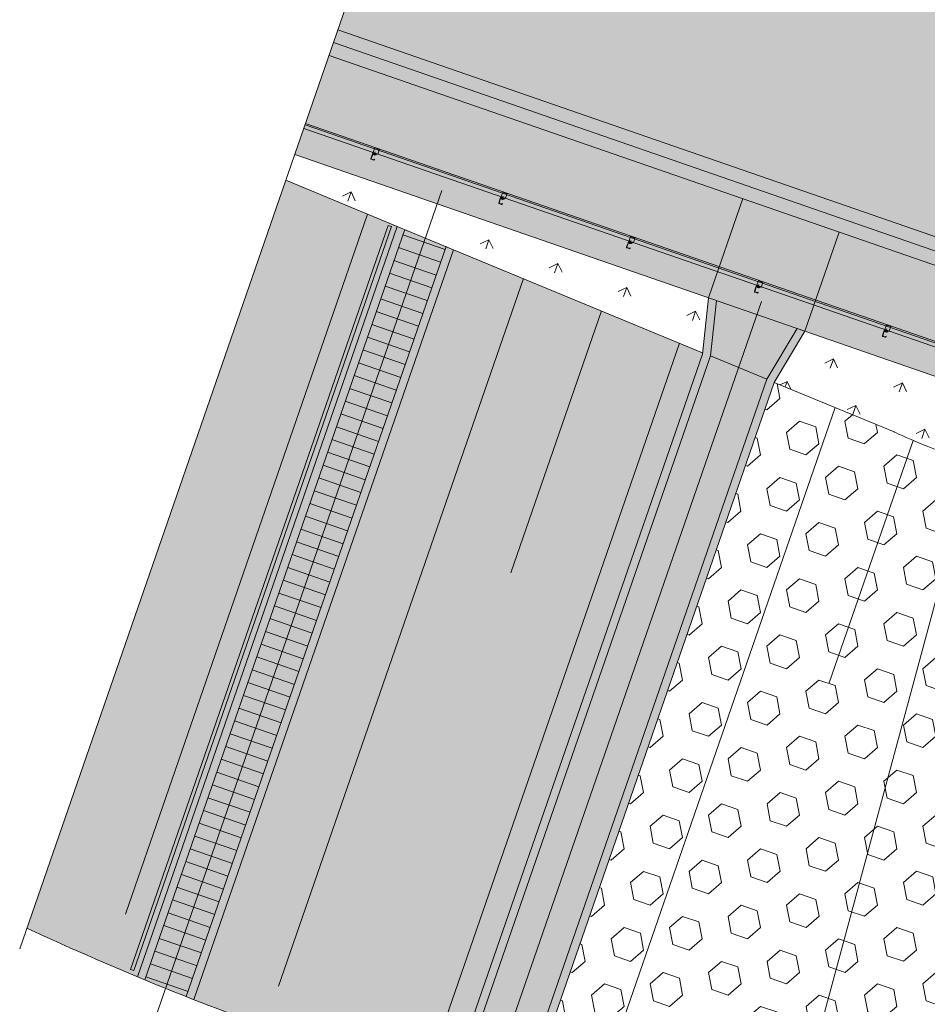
# Model space of a CAD drawing. Header units: metres. Extents: x 7508979 to 7510298, y 5841961 to 5842536.
# Tile 4 of 64: x 7509558 to 7509571, y 5842502 to 5842517. Entities that reach past the tile are written whole.
import ezdxf

# ---------------------------------------------------------------- set-up
doc = ezdxf.new("R2010")
doc.units = ezdxf.units.M
doc.linetypes.add('ACAD_ISO10W100', pattern=[18, 12, -3, 0, -3])
doc.linetypes.add('DASHED', pattern=[0.75, 0.5, -0.25])
for name, color, linetype, lineweight in [('012_AKP-Teren', 74, 'Continuous', 18), ('013_AKP-Osie-2', 142, 'ACAD_ISO10W100', 18), ('07_AKP-Wyposazenie', 133, 'Continuous', 18), ('08_JK_beton_przerywana', 40, 'DASHED', 9), ('16_JK_wyposażenie cienka', 200, 'Continuous', 13)]:
    doc.layers.add(name, color=color, linetype=linetype, lineweight=lineweight)
doc.layers.add('03_AKP-Kreskowania', color=7, linetype='Continuous', lineweight=9, true_color=0xa6a6a6)

msp = doc.modelspace()

# ---------------------------------------------------------------- hatches: boundary and pattern name
at = {"layer": '03_AKP-Kreskowania', "ltscale": 100, "transparency": 33554687}
h = msp.add_hatch(dxfattribs=at)
h.set_pattern_fill('GRASS', color=256, scale=0.045, angle=160.9032)
h.set_pattern_definition([(250.90316, (7511633.8898, 5841844.2328), (0.49932114, -1.028167), [0.2143125, -1.4021336]), (205.90316, (7511633.8898, 5841844.2328), (0.49932114, -1.028167), [0.2143125, -0.9286875]), (295.90316, (7511633.8898, 5841844.2328), (1.028167, 0.49932114), [0.2143125, -0.9286875])])
edge = h.paths.add_edge_path()
edge.add_spline(control_points=[(7509560.428, 5842502.042), (7509560.976, 5842501.827), (7509562.224, 5842501.368), (7509563.485, 5842500.974), (7509564.203, 5842500.78)], knot_values=[19454.944206, 19454.944206, 19454.944206, 19454.944206, 21223.462374, 23456.740739, 23456.740739, 23456.740739, 23456.740739], degree=3, periodic=0)
edge.add_line((7509564.203, 5842500.78), (7509567.942, 5842511.58))
edge.add_line((7509567.942, 5842511.58), (7509567.945, 5842511.601))
edge.add_line((7509567.945, 5842511.601), (7509564.265, 5842513.123))
edge.add_line((7509564.265, 5842513.123), (7509560.428, 5842502.042))
edge = h.paths.add_edge_path()
edge.add_spline(control_points=[(7509557.96, 5842503.098), (7509558.5, 5842502.847), (7509559.045, 5842502.608), (7509559.593, 5842502.379)], knot_values=[24358.247031, 24358.247031, 24358.247031, 24358.247031, 26137.75858, 26137.75858, 26137.75858, 26137.75858], degree=3, periodic=0)
edge.add_line((7509559.593, 5842502.379), (7509563.432, 5842513.467))
edge.add_line((7509563.432, 5842513.467), (7509561.786, 5842514.148))
edge.add_line((7509561.786, 5842514.148), (7509557.96, 5842503.098))
edge = h.paths.add_edge_path()
edge.add_line((7509571.9, 5842523.027), (7509571.912, 5842523.045))
edge.add_line((7509571.912, 5842523.045), (7509575.65, 5842533.845))
edge.add_spline(control_points=[(7509575.65, 5842533.845), (7509574.966, 5842534.136), (7509573.732, 5842534.607), (7509572.467, 5842535.017), (7509571.904, 5842535.187)], knot_values=[19454.944206, 19454.944206, 19454.944206, 19454.944206, 21688.222571, 23456.740739, 23456.740739, 23456.740739, 23456.740739], degree=3, periodic=0)
edge.add_line((7509571.904, 5842535.187), (7509568.067, 5842524.106))
edge.add_line((7509568.067, 5842524.106), (7509571.9, 5842523.027))
edge = h.paths.add_edge_path()
edge.add_line((7509565.485, 5842524.833), (7509567.199, 5842524.351))
edge.add_line((7509567.199, 5842524.351), (7509571.038, 5842535.439))
edge.add_spline(control_points=[(7509571.038, 5842535.439), (7509570.467, 5842535.598), (7509569.891, 5842535.746), (7509569.311, 5842535.883)], knot_values=[24358.247031, 24358.247031, 24358.247031, 24358.247031, 26137.75858, 26137.75858, 26137.75858, 26137.75858], degree=3, periodic=0)
edge.add_line((7509569.311, 5842535.883), (7509565.485, 5842524.833))
edge = h.paths.add_edge_path()
edge.add_line((7509887.633, 5842386.674), (7509887.585, 5842386.691))
edge.add_line((7509887.585, 5842386.691), (7509891.94, 5842399.269))
edge.add_line((7509891.94, 5842399.269), (7509891.864, 5842399.293))
edge.add_line((7509891.864, 5842399.293), (7509887.479, 5842386.628))
edge.add_spline(control_points=[(7509887.479, 5842386.628), (7509887.954, 5842386.375), (7509890.784, 5842384.953), (7509893.631, 5842383.885), (7509896.087, 5842383.23), (7509896.113, 5842383.223)], knot_values=[21013.433794, 21013.433794, 21013.433794, 21013.433794, 22562.78043, 30165.17056, 30248.311095, 30248.311095, 30248.311095, 30248.311095], degree=3, periodic=0)
edge.add_line((7509896.113, 5842383.223), (7509900.72, 5842396.528))
edge.add_line((7509900.72, 5842396.528), (7509891.988, 5842399.254))
edge.add_line((7509891.988, 5842399.254), (7509887.633, 5842386.674))
edge = h.paths.add_edge_path()
edge.add_line((7509903.483, 5842409.68), (7509906.986, 5842419.799))
edge.add_spline(control_points=[(7509906.986, 5842419.799), (7509906.32, 5842420.076), (7509903.682, 5842421.115), (7509900.933, 5842421.938), (7509898.837, 5842422.185)], knot_values=[9690.860076, 9690.860076, 9690.860076, 9690.860076, 11850.095835, 18161.631326, 18161.631326, 18161.631326, 18161.631326], degree=3, periodic=0)
edge.add_line((7509898.837, 5842422.185), (7509895.51, 5842412.576))
edge.add_line((7509895.51, 5842412.576), (7509895.509, 5842412.571))
edge.add_line((7509895.509, 5842412.571), (7509903.483, 5842409.68))
h = msp.add_hatch(dxfattribs=at)
h.set_pattern_fill('GRASS', color=256, scale=0.03, angle=160.9032)
h.set_pattern_definition([(250.90316, (7511633.8898, 5841844.2328), (0.33288076, -0.68544467), [0.142875, -0.93475573]), (205.90316, (7511633.8898, 5841844.2328), (0.33288076, -0.68544467), [0.142875, -0.619125]), (295.90316, (7511633.8898, 5841844.2328), (0.68544467, 0.33288076), [0.142875, -0.619125])])
edge = h.paths.add_edge_path()
edge.add_line((7509569.005, 5842511.162), (7509570.774, 5842510.431))
edge.add_spline(control_points=[(7509570.774, 5842510.431), (7509570.774, 5842510.431), (7509570.887, 5842510.376), (7509571.055, 5842510.303)], knot_values=[2373.926663, 2373.926663, 2373.926663, 2373.926663, 2843.64501, 2843.64501, 2843.64501, 2843.64501], degree=3, periodic=0)
edge.add_spline(control_points=[(7509571.055, 5842510.303), (7509571.293, 5842510.201), (7509571.642, 5842510.063), (7509571.944, 5842509.995)], knot_values=[1709.876567, 1709.876567, 1709.876567, 1709.876567, 2373.926663, 2373.926663, 2373.926663, 2373.926663], degree=3, periodic=0)
edge.add_spline(control_points=[(7509571.944, 5842509.995), (7509571.964, 5842509.991), (7509572.041, 5842509.975), (7509572.114, 5842509.964), (7509572.167, 5842509.958)], knot_values=[1537.730215, 1537.730215, 1537.730215, 1537.730215, 1582.109129, 1709.876567, 1709.876567, 1709.876567, 1709.876567], degree=3, periodic=0)
edge.add_spline(control_points=[(7509572.167, 5842509.958), (7509572.282, 5842509.946), (7509572.387, 5842509.947), (7509572.484, 5842509.958)], knot_values=[1257.21365, 1257.21365, 1257.21365, 1257.21365, 1537.730215, 1537.730215, 1537.730215, 1537.730215], degree=3, periodic=0)
edge.add_spline(control_points=[(7509572.484, 5842509.958), (7509572.597, 5842509.971), (7509572.7, 5842509.998), (7509572.794, 5842510.036)], knot_values=[931.207031, 931.207031, 931.207031, 931.207031, 1257.21365, 1257.21365, 1257.21365, 1257.21365], degree=3, periodic=0)
edge.add_spline(control_points=[(7509572.794, 5842510.036), (7509572.999, 5842510.118), (7509573.167, 5842510.249), (7509573.325, 5842510.392)], knot_values=[222.465099, 222.465099, 222.465099, 222.465099, 931.207031, 931.207031, 931.207031, 931.207031], degree=3, periodic=0)
edge.add_spline(control_points=[(7509573.325, 5842510.392), (7509573.375, 5842510.437), (7509573.424, 5842510.483), (7509573.473, 5842510.529)], knot_values=[0, 0, 0, 0, 222.465099, 222.465099, 222.465099, 222.465099], degree=3, periodic=0)
edge.add_line((7509573.473, 5842510.529), (7509572.206, 5842510.968))
edge.add_line((7509572.206, 5842510.968), (7509569.458, 5842511.919))
edge.add_line((7509569.458, 5842511.919), (7509569.005, 5842511.162))
h.paths.add_polyline_path([(7509564.265, 5842513.123), (7509567.945, 5842511.601), (7509568.035, 5842512.412), (7509564.448, 5842513.654)])
h.paths.add_polyline_path([(7509561.786, 5842514.148), (7509563.432, 5842513.467), (7509563.598, 5842513.948), (7509561.918, 5842514.53)])
edge = h.paths.add_edge_path()
edge.add_line((7509572.893, 5842521.841), (7509575.641, 5842520.89))
edge.add_line((7509575.641, 5842520.89), (7509576.908, 5842520.451))
edge.add_spline(control_points=[(7509576.908, 5842520.451), (7509576.898, 5842520.518), (7509576.888, 5842520.584), (7509576.877, 5842520.65)], knot_values=[0, 0, 0, 0, 222.465099, 222.465099, 222.465099, 222.465099], degree=3, periodic=0)
edge.add_spline(control_points=[(7509576.877, 5842520.65), (7509576.803, 5842521.079), (7509576.561, 5842521.829), (7509574.848, 5842522.197), (7509574.848, 5842522.197)], knot_values=[222.465099, 222.465099, 222.465099, 222.465099, 1665.497654, 2843.64501, 2843.64501, 2843.64501, 2843.64501], degree=3, periodic=0)
edge.add_line((7509574.848, 5842522.197), (7509573.005, 5842522.716))
edge.add_line((7509573.005, 5842522.716), (7509572.893, 5842521.841))
h.paths.add_polyline_path([(7509567.884, 5842523.576), (7509571.47, 5842522.334), (7509571.9, 5842523.027), (7509568.067, 5842524.106)])
h.paths.add_polyline_path([(7509565.353, 5842524.452), (7509567.033, 5842523.87), (7509567.199, 5842524.351), (7509565.485, 5842524.833)])
at = {"layer": '03_AKP-Kreskowania', "ltscale": 100, "transparency": 33554559}
h = msp.add_hatch(color=256, dxfattribs=at)
h.dxf.hatch_style = 1
h.paths.add_polyline_path([(7509572.183, 5842522.087), (7509572.777, 5842521.881), (7509572.889, 5842522.749), (7509572.455, 5842522.871)])
h.paths.add_polyline_path([(7509572.455, 5842522.871), (7509572.021, 5842522.993), (7509571.586, 5842522.294), (7509572.183, 5842522.087)])
h.paths.add_polyline_path([(7509568.477, 5842511.381), (7509568.893, 5842511.209), (7509569.342, 5842511.959), (7509568.748, 5842512.165)])
h.paths.add_polyline_path([(7509568.748, 5842512.165), (7509568.151, 5842512.372), (7509568.06, 5842511.553), (7509568.477, 5842511.381)])
at = {"layer": '03_AKP-Kreskowania', "ltscale": 100, "transparency": 33554508}
h = msp.add_hatch(color=256, dxfattribs=at)
h.dxf.hatch_style = 1
h.paths.add_polyline_path([(7509562.49, 5842516.183), (7509580.236, 5842510.039), (7509582.527, 5842516.654), (7509564.781, 5842522.798)])
at = {"layer": '03_AKP-Kreskowania', "ltscale": 100, "transparency": 33554636}
h = msp.add_hatch(color=256, dxfattribs=at)
h.dxf.hatch_style = 1
h.paths.add_polyline_path([(7509562.425, 5842515.994), (7509580.124, 5842509.867), (7509580.189, 5842510.056), (7509562.49, 5842516.183)])
at = {"layer": '03_AKP-Kreskowania', "ltscale": 100, "transparency": 33554572}
h = msp.add_hatch(color=256, dxfattribs=at)
h.dxf.hatch_style = 1
h.paths.add_polyline_path([(7509561.918, 5842514.53), (7509579.484, 5842508.448), (7509579.991, 5842509.912), (7509562.425, 5842515.994)])
at = {"layer": '03_AKP-Kreskowania', "ltscale": 100, "transparency": 33554610}
h = msp.add_hatch(color=256, dxfattribs=at)
h.dxf.hatch_style = 1
edge = h.paths.add_edge_path()
edge.add_spline(control_points=[(7509560.316, 5842502.086), (7509560.354, 5842502.071), (7509560.391, 5842502.056), (7509560.428, 5842502.042)], knot_values=[23456.740739, 23456.740739, 23456.740739, 23456.740739, 23577.002319, 23577.002319, 23577.002319, 23577.002319], degree=3, periodic=0)
edge.add_line((7509560.428, 5842502.042), (7509564.265, 5842513.123))
edge.add_line((7509564.265, 5842513.123), (7509564.15, 5842513.17))
edge.add_line((7509564.15, 5842513.17), (7509560.316, 5842502.086))
edge = h.paths.add_edge_path()
edge.add_spline(control_points=[(7509559.593, 5842502.379), (7509559.63, 5842502.364), (7509559.667, 5842502.349), (7509559.704, 5842502.333)], knot_values=[24238.097833, 24238.097833, 24238.097833, 24238.097833, 24358.247031, 24358.247031, 24358.247031, 24358.247031], degree=3, periodic=0)
edge.add_line((7509559.704, 5842502.333), (7509563.543, 5842513.422))
edge.add_line((7509563.543, 5842513.422), (7509563.432, 5842513.467))
edge.add_line((7509563.432, 5842513.467), (7509559.593, 5842502.379))
at = {"layer": '03_AKP-Kreskowania', "ltscale": 100, "transparency": 33554559}
h = msp.add_hatch(color=256, dxfattribs=at)
h.dxf.hatch_style = 1
h.paths.add_polyline_path([(7509559.704, 5842502.333), (7509560.316, 5842502.086), (7509564.15, 5842513.17), (7509563.543, 5842513.422)])
at = {"layer": '03_AKP-Kreskowania', "ltscale": 100, "transparency": 33554610}
h = msp.add_hatch(color=256, dxfattribs=at)
h.dxf.hatch_style = 1
edge = h.paths.add_edge_path()
edge.add_line((7509568.893, 5842511.209), (7509565.196, 5842500.531))
edge.add_spline(control_points=[(7509565.196, 5842500.531), (7509565.236, 5842500.522), (7509565.275, 5842500.513), (7509565.314, 5842500.505)], knot_values=[18315.173929, 18315.173929, 18315.173929, 18315.173929, 18434.590648, 18434.590648, 18434.590648, 18434.590648], degree=3, periodic=0)
edge.add_line((7509565.314, 5842500.505), (7509569.004, 5842511.163))
edge.add_line((7509569.004, 5842511.163), (7509569.005, 5842511.162))
edge.add_line((7509569.005, 5842511.162), (7509569.458, 5842511.919))
edge.add_line((7509569.458, 5842511.919), (7509569.342, 5842511.959))
edge.add_line((7509569.342, 5842511.959), (7509568.893, 5842511.209))
edge = h.paths.add_edge_path()
edge.add_spline(control_points=[(7509564.203, 5842500.78), (7509564.242, 5842500.77), (7509564.28, 5842500.759), (7509564.319, 5842500.749)], knot_values=[19334.186748, 19334.186748, 19334.186748, 19334.186748, 19454.944206, 19454.944206, 19454.944206, 19454.944206], degree=3, periodic=0)
edge.add_line((7509564.319, 5842500.749), (7509568.06, 5842511.553))
edge.add_line((7509568.06, 5842511.553), (7509568.151, 5842512.372))
edge.add_line((7509568.151, 5842512.372), (7509568.035, 5842512.412))
edge.add_line((7509568.035, 5842512.412), (7509567.942, 5842511.58))
edge.add_line((7509567.942, 5842511.58), (7509564.203, 5842500.78))
at = {"layer": '03_AKP-Kreskowania', "ltscale": 100, "transparency": 33554559}
h = msp.add_hatch(color=256, dxfattribs=at)
h.dxf.hatch_style = 1
edge = h.paths.add_edge_path()
edge.add_spline(control_points=[(7509564.319, 5842500.749), (7509564.903, 5842500.6), (7509565.049, 5842500.565), (7509565.196, 5842500.531)], knot_values=[18434.590648, 18434.590648, 18434.590648, 18434.590648, 18883.584233, 18883.584233, 18883.584233, 18883.584233], degree=3, periodic=0)
edge.add_line((7509565.196, 5842500.531), (7509568.893, 5842511.209))
edge.add_line((7509568.893, 5842511.209), (7509568.06, 5842511.553))
edge.add_line((7509568.06, 5842511.553), (7509564.319, 5842500.749))
at = {"layer": '03_AKP-Kreskowania', "ltscale": 100, "transparency": 33554687}
h = msp.add_hatch(dxfattribs=at)
h.set_pattern_fill('HEX', color=256, scale=0.08, angle=160.9032)
h.set_pattern_definition([(160.90316, (7511633.8898, 5841844.2328), (-0.14393362, -0.41572962), [0.254, -0.508]), (280.90316, (7511633.8898, 5841844.2328), (0.43199922, 0.08321464), [0.254, -0.508]), (220.90316, (7511633.6498, 5841844.3159), (0.2880656, -0.33251498), [0.254, -0.508])])
edge = h.paths.add_edge_path()
edge.add_spline(control_points=[(7509565.314, 5842500.505), (7509565.526, 5842500.457), (7509568.002, 5842499.93), (7509573.657, 5842499.546), (7509577.05, 5842503.289), (7509578.735, 5842505.625)], knot_values=[2781.372762, 2781.372762, 2781.372762, 2781.372762, 3425.455853, 10251.058748, 18315.173929, 18315.173929, 18315.173929, 18315.173929], degree=3, periodic=0)
edge.add_line((7509578.735, 5842505.625), (7509579.688, 5842508.377))
edge.add_line((7509579.688, 5842508.377), (7509573.473, 5842510.529))
edge.add_spline(control_points=[(7509573.473, 5842510.529), (7509573.424, 5842510.483), (7509573.375, 5842510.437), (7509573.325, 5842510.392)], knot_values=[0, 0, 0, 0, 222.465099, 222.465099, 222.465099, 222.465099], degree=3, periodic=0)
edge.add_spline(control_points=[(7509573.325, 5842510.392), (7509573.167, 5842510.249), (7509572.999, 5842510.118), (7509572.794, 5842510.036)], knot_values=[222.465099, 222.465099, 222.465099, 222.465099, 931.207031, 931.207031, 931.207031, 931.207031], degree=3, periodic=0)
edge.add_line((7509573.08, 5842510.193), (7509573.08, 5842510.193))
edge.add_spline(control_points=[(7509573.325, 5842510.392), (7509573.167, 5842510.249), (7509572.999, 5842510.118), (7509572.794, 5842510.036)], knot_values=[222.465099, 222.465099, 222.465099, 222.465099, 931.207031, 931.207031, 931.207031, 931.207031], degree=3, periodic=0)
edge.add_spline(control_points=[(7509572.794, 5842510.036), (7509572.7, 5842509.998), (7509572.597, 5842509.971), (7509572.484, 5842509.958)], knot_values=[931.207031, 931.207031, 931.207031, 931.207031, 1257.21365, 1257.21365, 1257.21365, 1257.21365], degree=3, periodic=0)
edge.add_spline(control_points=[(7509572.484, 5842509.958), (7509572.387, 5842509.947), (7509572.282, 5842509.946), (7509572.167, 5842509.958)], knot_values=[1257.21365, 1257.21365, 1257.21365, 1257.21365, 1537.730215, 1537.730215, 1537.730215, 1537.730215], degree=3, periodic=0)
edge.add_spline(control_points=[(7509572.167, 5842509.958), (7509572.114, 5842509.964), (7509572.041, 5842509.975), (7509571.964, 5842509.991), (7509571.944, 5842509.995)], knot_values=[1537.730215, 1537.730215, 1537.730215, 1537.730215, 1665.497654, 1709.876567, 1709.876567, 1709.876567, 1709.876567], degree=3, periodic=0)
edge.add_spline(control_points=[(7509571.944, 5842509.995), (7509571.642, 5842510.063), (7509571.293, 5842510.201), (7509571.055, 5842510.303)], knot_values=[1709.876567, 1709.876567, 1709.876567, 1709.876567, 2373.926663, 2373.926663, 2373.926663, 2373.926663], degree=3, periodic=0)
edge.add_spline(control_points=[(7509571.055, 5842510.303), (7509570.887, 5842510.376), (7509570.774, 5842510.431), (7509570.774, 5842510.431)], knot_values=[2373.926663, 2373.926663, 2373.926663, 2373.926663, 2843.64501, 2843.64501, 2843.64501, 2843.64501], degree=3, periodic=0)
edge.add_line((7509570.774, 5842510.431), (7509569.005, 5842511.162))
edge.add_line((7509569.005, 5842511.162), (7509569.002, 5842511.158))
edge.add_line((7509569.002, 5842511.158), (7509565.314, 5842500.505))
edge = h.paths.add_edge_path()
edge.add_spline(control_points=[(7509578.735, 5842505.625), (7509579.316, 5842506.431), (7509579.879, 5842507.274), (7509580.442, 5842508.116)], knot_values=[0, 0, 0, 0, 2781.372762, 2781.372762, 2781.372762, 2781.372762], degree=3, periodic=0)
edge.add_line((7509580.442, 5842508.116), (7509579.688, 5842508.377))
edge.add_line((7509579.688, 5842508.377), (7509578.735, 5842505.625))

# ---------------------------------------------------------------- linework, layer by layer
at = {"layer": '012_AKP-Teren', "ltscale": 100}
for p, q in [((7509572.206, 5842510.968), (7509561.918, 5842514.53)), ((7509563.432, 5842513.467), (7509561.786, 5842514.148)), ((7509562.995, 5842513.648), (7509559.415, 5842503.306)), ((7509564.265, 5842513.123), (7509563.432, 5842513.467)), ((7509564.154, 5842513.169), (7509564.147, 5842513.171)), ((7509567.945, 5842511.601), (7509564.265, 5842513.123)), ((7509565.299, 5842512.695), (7509561.68, 5842502.243)), ((7509566.451, 5842512.219), (7509565.112, 5842508.35)), ((7509567.603, 5842511.742), (7509564.04, 5842501.451)), ((7509570.774, 5842510.431), (7509569.005, 5842511.162)), ((7509569.906, 5842510.79), (7509566.716, 5842501.576)), ((7509571.055, 5842510.303), (7509569.815, 5842506.722)), ((7509571.944, 5842509.995), (7509569.414, 5842500.622))]:
    msp.add_line(p, q, dxfattribs=at)
for points, knots in [([(7509573.473, 5842510.529), (7509573.107, 5842510.184), (7509572.482, 5842509.595), (7509570.774, 5842510.431), (7509570.774, 5842510.431)], [0, 0, 0, 0, 1665.497654, 2843.645145, 2843.645145, 2843.645145, 2843.645145]), ([(7509580.442, 5842508.116), (7509578.246, 5842504.83), (7509574.67, 5842499.477), (7509566.774, 5842500.013), (7509561.931, 5842501.408), (7509559.311, 5842502.471), (7509557.96, 5842503.098)], [0, 0, 0, 0, 10845.487943, 17671.090838, 21688.222571, 26137.75858, 26137.75858, 26137.75858, 26137.75858])]:
    msp.add_open_spline(points, degree=3, knots=knots, dxfattribs=at)
at = {"layer": '013_AKP-Osie-2', "ltscale": 100}
msp.add_line((7509901.574, 5842398.997), (7509562.556, 5842516.372), dxfattribs=at)
at = {"layer": '013_AKP-Osie-2', "ltscale": 45}
for p, q in [((7509559.812, 5842501.638), (7509564.09, 5842513.995)), ((7509564.537, 5842500.002), (7509568.815, 5842512.359))]:
    msp.add_line(p, q, dxfattribs=at)
at = {"layer": '07_AKP-Wyposazenie', "ltscale": 100}
for p, q in [((7509901.509, 5842398.808), (7509562.49, 5842516.183)), ((7509572.713, 5842512.432), (7509562.425, 5842515.994)), ((7509568.035, 5842512.412), (7509568.542, 5842513.877)), ((7509559.593, 5842502.379), (7509563.432, 5842513.467)), ((7509559.704, 5842502.333), (7509563.543, 5842513.422)), ((7509564.139, 5842513.126), (7509563.515, 5842513.342)), ((7509569.458, 5842511.919), (7509569.965, 5842513.384)), ((7509560.316, 5842502.086), (7509564.154, 5842513.169)), ((7509560.428, 5842502.042), (7509564.265, 5842513.123)), ((7509564.073, 5842512.937), (7509563.45, 5842513.153)), ((7509564.008, 5842512.748), (7509563.384, 5842512.964)), ((7509563.942, 5842512.559), (7509563.319, 5842512.775)), ((7509563.877, 5842512.37), (7509563.253, 5842512.586)), ((7509563.811, 5842512.181), (7509563.188, 5842512.397)), ((7509567.942, 5842511.58), (7509568.035, 5842512.412)), ((7509568.06, 5842511.553), (7509568.151, 5842512.372)), ((7509563.746, 5842511.992), (7509563.122, 5842512.208)), ((7509563.681, 5842511.803), (7509563.057, 5842512.019)), ((7509568.893, 5842511.209), (7509569.342, 5842511.959)), ((7509563.615, 5842511.614), (7509562.992, 5842511.83)), ((7509569.002, 5842511.158), (7509569.458, 5842511.919)), ((7509563.55, 5842511.425), (7509562.926, 5842511.641)), ((7509564.203, 5842500.78), (7509567.942, 5842511.58)), ((7509564.319, 5842500.749), (7509568.06, 5842511.553)), ((7509568.893, 5842511.209), (7509568.06, 5842511.553)), ((7509563.484, 5842511.236), (7509562.861, 5842511.452)), ((7509563.419, 5842511.047), (7509562.795, 5842511.263)), ((7509565.196, 5842500.531), (7509568.893, 5842511.209)), ((7509565.314, 5842500.505), (7509569.002, 5842511.158)), ((7509563.353, 5842510.858), (7509562.73, 5842511.074)), ((7509563.288, 5842510.669), (7509562.664, 5842510.885)), ((7509563.223, 5842510.48), (7509562.599, 5842510.696)), ((7509563.157, 5842510.291), (7509562.533, 5842510.507)), ((7509563.092, 5842510.102), (7509562.468, 5842510.318)), ((7509563.026, 5842509.913), (7509562.403, 5842510.129)), ((7509562.961, 5842509.724), (7509562.337, 5842509.94)), ((7509562.895, 5842509.535), (7509562.272, 5842509.751)), ((7509562.83, 5842509.346), (7509562.206, 5842509.562)), ((7509562.765, 5842509.157), (7509562.141, 5842509.373)), ((7509562.699, 5842508.968), (7509562.075, 5842509.184)), ((7509562.634, 5842508.779), (7509562.01, 5842508.995)), ((7509562.568, 5842508.59), (7509561.945, 5842508.806)), ((7509562.503, 5842508.401), (7509561.879, 5842508.617)), ((7509562.437, 5842508.212), (7509561.814, 5842508.428)), ((7509562.372, 5842508.023), (7509561.748, 5842508.239)), ((7509562.307, 5842507.834), (7509561.683, 5842508.05)), ((7509562.241, 5842507.645), (7509561.617, 5842507.861)), ((7509562.176, 5842507.456), (7509561.552, 5842507.672)), ((7509562.11, 5842507.267), (7509561.487, 5842507.483)), ((7509562.045, 5842507.078), (7509561.421, 5842507.294)), ((7509561.979, 5842506.889), (7509561.356, 5842507.105)), ((7509561.914, 5842506.7), (7509561.29, 5842506.916)), ((7509561.849, 5842506.511), (7509561.225, 5842506.727)), ((7509561.783, 5842506.322), (7509561.159, 5842506.538)), ((7509561.718, 5842506.133), (7509561.094, 5842506.349)), ((7509561.652, 5842505.944), (7509561.029, 5842506.16)), ((7509561.587, 5842505.755), (7509560.963, 5842505.971)), ((7509561.521, 5842505.566), (7509560.898, 5842505.782)), ((7509561.456, 5842505.377), (7509560.832, 5842505.593)), ((7509561.39, 5842505.188), (7509560.767, 5842505.404)), ((7509561.325, 5842504.999), (7509560.701, 5842505.215)), ((7509561.26, 5842504.81), (7509560.636, 5842505.026)), ((7509561.194, 5842504.621), (7509560.57, 5842504.837)), ((7509561.129, 5842504.432), (7509560.505, 5842504.648)), ((7509561.063, 5842504.243), (7509560.44, 5842504.459)), ((7509560.998, 5842504.054), (7509560.374, 5842504.27)), ((7509560.932, 5842503.865), (7509560.309, 5842504.081)), ((7509560.867, 5842503.676), (7509560.243, 5842503.892)), ((7509560.802, 5842503.487), (7509560.178, 5842503.703)), ((7509560.736, 5842503.298), (7509560.112, 5842503.514)), ((7509560.671, 5842503.109), (7509560.047, 5842503.325)), ((7509560.605, 5842502.92), (7509559.982, 5842503.136)), ((7509560.54, 5842502.731), (7509559.916, 5842502.947)), ((7509560.474, 5842502.542), (7509559.851, 5842502.758)), ((7509560.409, 5842502.353), (7509559.785, 5842502.569)), ((7509560.344, 5842502.164), (7509559.72, 5842502.38))]:
    msp.add_line(p, q, dxfattribs=at)
msp.add_lwpolyline([(7509559.539, 5842502.47), (7509563.346, 5842513.464), (7509563.298, 5842513.48), (7509559.492, 5842502.486)], close=True, dxfattribs=at)
at = {"layer": '08_JK_beton_przerywana', "ltscale": 1000}
msp.add_line((7509557.854, 5842502.791), (7509569.488, 5842536.396), dxfattribs=at)
at = {"layer": '16_JK_wyposażenie cienka'}
for p, q in [((7509562.051, 5842514.915), (7509901.07, 5842397.54)), ((7509562.07, 5842514.969), (7509901.089, 5842397.594)), ((7509562.077, 5842514.989), (7509901.096, 5842397.614)), ((7509563.079, 5842514.559), (7509563.103, 5842514.628)), ((7509563.169, 5842514.603), (7509563.102, 5842514.626)), ((7509563.169, 5842514.606), (7509563.103, 5842514.628)), ((7509563.169, 5842514.606), (7509563.146, 5842514.536)), ((7509563.044, 5842514.47), (7509563.071, 5842514.547)), ((7509563.048, 5842514.469), (7509563.075, 5842514.546)), ((7509563.086, 5842514.446), (7509563.05, 5842514.458)), ((7509563.051, 5842514.462), (7509563.087, 5842514.45)), ((7509563.063, 5842514.454), (7509563.063, 5842514.454)), ((7509563.079, 5842514.559), (7509563.078, 5842514.555)), ((7509563.078, 5842514.555), (7509563.144, 5842514.532)), ((7509563.078, 5842514.449), (7509563.078, 5842514.449)), ((7509563.079, 5842514.559), (7509563.146, 5842514.536)), ((7509563.117, 5842514.537), (7509563.081, 5842514.549)), ((7509563.085, 5842514.543), (7509563.081, 5842514.534)), ((7509563.083, 5842514.533), (7509563.081, 5842514.534)), ((7509563.083, 5842514.553), (7509563.118, 5842514.541)), ((7509563.084, 5842514.532), (7509563.083, 5842514.533)), ((7509563.085, 5842514.548), (7509563.084, 5842514.545)), ((7509563.084, 5842514.545), (7509563.112, 5842514.535)), ((7509563.094, 5842514.529), (7509563.084, 5842514.532)), ((7509563.087, 5842514.544), (7509563.085, 5842514.543)), ((7509563.087, 5842514.531), (7509563.085, 5842514.526)), ((7509563.1, 5842514.52), (7509563.085, 5842514.526)), ((7509563.085, 5842514.524), (7509563.085, 5842514.526)), ((7509563.085, 5842514.524), (7509563.099, 5842514.52)), ((7509563.091, 5842514.541), (7509563.088, 5842514.532)), ((7509563.091, 5842514.546), (7509563.094, 5842514.554)), ((7509563.092, 5842514.453), (7509563.095, 5842514.46)), ((7509563.104, 5842514.525), (7509563.094, 5842514.529)), ((7509563.095, 5842514.46), (7509563.098, 5842514.459)), ((7509563.096, 5842514.534), (7509563.108, 5842514.569)), ((7509563.098, 5842514.459), (7509563.096, 5842514.451)), ((7509563.099, 5842514.52), (7509563.1, 5842514.52)), ((7509563.102, 5842514.526), (7509563.1, 5842514.52)), ((7509563.104, 5842514.537), (7509563.101, 5842514.527)), ((7509563.106, 5842514.525), (7509563.104, 5842514.525)), ((7509563.106, 5842514.525), (7509563.108, 5842514.525)), ((7509563.108, 5842514.54), (7509563.111, 5842514.548)), ((7509563.111, 5842514.534), (7509563.108, 5842514.525)), ((7509563.109, 5842514.536), (7509563.111, 5842514.534)), ((7509563.113, 5842514.538), (7509563.112, 5842514.535)), ((7509563.117, 5842514.524), (7509563.119, 5842514.532)), ((7509563.121, 5842514.523), (7509563.117, 5842514.524)), ((7509563.123, 5842514.53), (7509563.121, 5842514.523)), ((7509563.144, 5842514.532), (7509563.146, 5842514.536)), ((7509564.933, 5842513.816), (7509564.96, 5842513.893)), ((7509564.937, 5842513.815), (7509564.964, 5842513.892)), ((7509564.968, 5842513.905), (7509564.966, 5842513.901)), ((7509564.966, 5842513.901), (7509565.033, 5842513.878)), ((7509564.968, 5842513.905), (7509564.992, 5842513.975)), ((7509564.968, 5842513.905), (7509565.034, 5842513.882)), ((7509565.005, 5842513.883), (7509564.97, 5842513.895)), ((7509564.973, 5842513.89), (7509564.97, 5842513.88)), ((7509564.971, 5842513.879), (7509564.97, 5842513.88)), ((7509564.971, 5842513.899), (7509565.007, 5842513.887)), ((7509564.973, 5842513.878), (7509564.971, 5842513.879)), ((7509564.973, 5842513.894), (7509564.972, 5842513.891)), ((7509564.972, 5842513.891), (7509565.001, 5842513.881)), ((7509564.975, 5842513.89), (7509564.973, 5842513.89)), ((7509564.983, 5842513.875), (7509564.973, 5842513.878)), ((7509564.975, 5842513.877), (7509564.973, 5842513.872)), ((7509564.988, 5842513.866), (7509564.973, 5842513.872)), ((7509564.974, 5842513.87), (7509564.973, 5842513.872)), ((7509564.974, 5842513.87), (7509564.987, 5842513.866)), ((7509564.98, 5842513.887), (7509564.977, 5842513.878)), ((7509564.979, 5842513.892), (7509564.982, 5842513.9)), ((7509564.993, 5842513.871), (7509564.983, 5842513.875)), ((7509564.985, 5842513.88), (7509564.997, 5842513.915)), ((7509564.987, 5842513.866), (7509564.988, 5842513.866)), ((7509564.99, 5842513.872), (7509564.988, 5842513.866)), ((7509564.993, 5842513.883), (7509564.99, 5842513.874)), ((7509565.057, 5842513.949), (7509564.991, 5842513.972)), ((7509565.058, 5842513.952), (7509564.992, 5842513.975)), ((7509564.994, 5842513.871), (7509564.993, 5842513.871)), ((7509564.994, 5842513.871), (7509564.996, 5842513.871)), ((7509564.996, 5842513.886), (7509564.999, 5842513.895)), ((7509564.999, 5842513.881), (7509564.996, 5842513.871)), ((7509564.998, 5842513.882), (7509564.999, 5842513.881)), ((7509565.002, 5842513.884), (7509565.001, 5842513.881)), ((7509565.005, 5842513.87), (7509565.008, 5842513.878)), ((7509565.009, 5842513.869), (7509565.005, 5842513.87)), ((7509565.012, 5842513.876), (7509565.009, 5842513.869)), ((7509565.033, 5842513.878), (7509565.034, 5842513.882)), ((7509565.058, 5842513.952), (7509565.034, 5842513.882)), ((7509564.974, 5842513.792), (7509564.939, 5842513.805)), ((7509564.94, 5842513.809), (7509564.975, 5842513.796)), ((7509564.952, 5842513.8), (7509564.952, 5842513.8)), ((7509564.967, 5842513.795), (7509564.967, 5842513.795)), ((7509564.981, 5842513.799), (7509564.983, 5842513.806)), ((7509564.983, 5842513.806), (7509564.987, 5842513.805)), ((7509564.987, 5842513.805), (7509564.984, 5842513.797)), ((7509566.858, 5842513.251), (7509566.882, 5842513.32)), ((7509566.947, 5842513.295), (7509566.881, 5842513.318)), ((7509566.948, 5842513.297), (7509566.882, 5842513.32)), ((7509566.948, 5842513.297), (7509566.924, 5842513.228)), ((7509566.823, 5842513.162), (7509566.849, 5842513.239)), ((7509566.827, 5842513.161), (7509566.853, 5842513.238)), ((7509566.864, 5842513.138), (7509566.828, 5842513.15)), ((7509566.83, 5842513.154), (7509566.865, 5842513.142)), ((7509566.841, 5842513.146), (7509566.841, 5842513.146)), ((7509566.858, 5842513.251), (7509566.856, 5842513.247)), ((7509566.856, 5842513.247), (7509566.922, 5842513.224)), ((7509566.857, 5842513.14), (7509566.857, 5842513.14)), ((7509566.858, 5842513.251), (7509566.924, 5842513.228)), ((7509566.895, 5842513.228), (7509566.86, 5842513.241)), ((7509566.863, 5842513.235), (7509566.86, 5842513.226)), ((7509566.861, 5842513.224), (7509566.86, 5842513.226)), ((7509566.861, 5842513.245), (7509566.897, 5842513.232)), ((7509566.863, 5842513.224), (7509566.861, 5842513.224)), ((7509566.863, 5842513.24), (7509566.862, 5842513.237)), ((7509566.862, 5842513.237), (7509566.891, 5842513.227)), ((7509566.865, 5842513.236), (7509566.863, 5842513.235)), ((7509566.873, 5842513.22), (7509566.863, 5842513.224)), ((7509566.865, 5842513.223), (7509566.863, 5842513.217)), ((7509566.878, 5842513.212), (7509566.863, 5842513.217)), ((7509566.864, 5842513.216), (7509566.863, 5842513.217)), ((7509566.864, 5842513.216), (7509566.877, 5842513.212)), ((7509566.87, 5842513.233), (7509566.866, 5842513.224)), ((7509566.869, 5842513.238), (7509566.872, 5842513.246)), ((7509566.87, 5842513.144), (7509566.873, 5842513.152)), ((7509566.882, 5842513.217), (7509566.873, 5842513.22)), ((7509566.873, 5842513.152), (7509566.877, 5842513.15)), ((7509566.874, 5842513.226), (7509566.887, 5842513.261)), ((7509566.877, 5842513.15), (7509566.874, 5842513.143)), ((7509566.877, 5842513.212), (7509566.878, 5842513.212)), ((7509566.88, 5842513.218), (7509566.878, 5842513.212)), ((7509566.883, 5842513.228), (7509566.88, 5842513.219)), ((7509566.884, 5842513.216), (7509566.882, 5842513.217)), ((7509566.884, 5842513.216), (7509566.886, 5842513.217)), ((7509566.886, 5842513.232), (7509566.889, 5842513.24)), ((7509566.889, 5842513.226), (7509566.886, 5842513.217)), ((7509566.888, 5842513.228), (7509566.889, 5842513.226)), ((7509566.892, 5842513.23), (7509566.891, 5842513.227)), ((7509566.895, 5842513.216), (7509566.898, 5842513.223)), ((7509566.899, 5842513.215), (7509566.895, 5842513.216)), ((7509566.902, 5842513.222), (7509566.899, 5842513.215)), ((7509566.922, 5842513.224), (7509566.924, 5842513.228)), ((7509568.713, 5842512.508), (7509568.739, 5842512.585)), ((7509568.717, 5842512.506), (7509568.743, 5842512.583)), ((7509568.748, 5842512.597), (7509568.746, 5842512.592)), ((7509568.746, 5842512.592), (7509568.812, 5842512.569)), ((7509568.748, 5842512.597), (7509568.772, 5842512.666)), ((7509568.748, 5842512.597), (7509568.814, 5842512.574)), ((7509568.785, 5842512.574), (7509568.75, 5842512.586)), ((7509568.753, 5842512.581), (7509568.75, 5842512.572)), ((7509568.751, 5842512.57), (7509568.75, 5842512.572)), ((7509568.751, 5842512.59), (7509568.787, 5842512.578)), ((7509568.753, 5842512.569), (7509568.751, 5842512.57)), ((7509568.753, 5842512.585), (7509568.752, 5842512.582)), ((7509568.752, 5842512.582), (7509568.781, 5842512.573)), ((7509568.755, 5842512.581), (7509568.753, 5842512.581)), ((7509568.755, 5842512.569), (7509568.753, 5842512.563)), ((7509568.763, 5842512.566), (7509568.753, 5842512.569)), ((7509568.768, 5842512.558), (7509568.753, 5842512.563)), ((7509568.754, 5842512.562), (7509568.753, 5842512.563)), ((7509568.754, 5842512.562), (7509568.767, 5842512.557)), ((7509568.76, 5842512.579), (7509568.756, 5842512.569)), ((7509568.759, 5842512.583), (7509568.762, 5842512.592)), ((7509568.772, 5842512.563), (7509568.763, 5842512.566)), ((7509568.764, 5842512.571), (7509568.777, 5842512.606)), ((7509568.767, 5842512.557), (7509568.768, 5842512.558)), ((7509568.77, 5842512.563), (7509568.768, 5842512.558)), ((7509568.773, 5842512.574), (7509568.769, 5842512.565)), ((7509568.837, 5842512.64), (7509568.771, 5842512.663)), ((7509568.838, 5842512.643), (7509568.772, 5842512.666)), ((7509568.774, 5842512.562), (7509568.772, 5842512.563)), ((7509568.774, 5842512.562), (7509568.776, 5842512.563)), ((7509568.776, 5842512.577), (7509568.779, 5842512.586)), ((7509568.779, 5842512.572), (7509568.776, 5842512.563)), ((7509568.778, 5842512.574), (7509568.779, 5842512.572)), ((7509568.782, 5842512.575), (7509568.781, 5842512.573)), ((7509568.785, 5842512.562), (7509568.788, 5842512.569)), ((7509568.789, 5842512.56), (7509568.785, 5842512.562)), ((7509568.792, 5842512.568), (7509568.789, 5842512.56)), ((7509568.812, 5842512.569), (7509568.814, 5842512.574)), ((7509568.838, 5842512.643), (7509568.814, 5842512.574)), ((7509568.754, 5842512.484), (7509568.718, 5842512.496)), ((7509568.72, 5842512.5), (7509568.755, 5842512.488)), ((7509568.731, 5842512.491), (7509568.731, 5842512.491)), ((7509568.747, 5842512.486), (7509568.747, 5842512.486)), ((7509568.76, 5842512.49), (7509568.763, 5842512.497)), ((7509568.763, 5842512.497), (7509568.767, 5842512.496)), ((7509568.767, 5842512.496), (7509568.764, 5842512.489)), ((7509570.638, 5842511.942), (7509570.662, 5842512.012)), ((7509570.727, 5842511.986), (7509570.661, 5842512.009)), ((7509570.728, 5842511.989), (7509570.662, 5842512.012)), ((7509570.728, 5842511.989), (7509570.704, 5842511.919)), ((7509570.603, 5842511.853), (7509570.629, 5842511.93)), ((7509570.607, 5842511.852), (7509570.633, 5842511.929)), ((7509570.644, 5842511.829), (7509570.608, 5842511.842)), ((7509570.61, 5842511.846), (7509570.645, 5842511.833)), ((7509570.621, 5842511.837), (7509570.621, 5842511.837)), ((7509570.638, 5842511.942), (7509570.636, 5842511.938)), ((7509570.636, 5842511.938), (7509570.702, 5842511.915)), ((7509570.636, 5842511.832), (7509570.636, 5842511.832)), ((7509570.638, 5842511.942), (7509570.704, 5842511.919)), ((7509570.675, 5842511.92), (7509570.64, 5842511.932)), ((7509570.643, 5842511.927), (7509570.64, 5842511.917)), ((7509570.641, 5842511.916), (7509570.64, 5842511.917)), ((7509570.641, 5842511.936), (7509570.677, 5842511.924)), ((7509570.643, 5842511.915), (7509570.641, 5842511.916)), ((7509570.643, 5842511.931), (7509570.642, 5842511.928)), ((7509570.642, 5842511.928), (7509570.671, 5842511.918)), ((7509570.645, 5842511.927), (7509570.643, 5842511.927)), ((7509570.653, 5842511.912), (7509570.643, 5842511.915)), ((7509570.645, 5842511.914), (7509570.643, 5842511.909)), ((7509570.658, 5842511.903), (7509570.643, 5842511.909)), ((7509570.644, 5842511.907), (7509570.643, 5842511.909)), ((7509570.644, 5842511.907), (7509570.657, 5842511.903)), ((7509570.65, 5842511.924), (7509570.646, 5842511.915)), ((7509570.649, 5842511.929), (7509570.652, 5842511.937)), ((7509570.65, 5842511.836), (7509570.653, 5842511.843)), ((7509570.662, 5842511.908), (7509570.653, 5842511.912)), ((7509570.653, 5842511.843), (7509570.657, 5842511.842)), ((7509570.654, 5842511.917), (7509570.666, 5842511.952)), ((7509570.657, 5842511.842), (7509570.654, 5842511.834)), ((7509570.657, 5842511.903), (7509570.658, 5842511.903)), ((7509570.66, 5842511.909), (7509570.658, 5842511.903)), ((7509570.663, 5842511.92), (7509570.659, 5842511.911)), ((7509570.664, 5842511.908), (7509570.662, 5842511.908)), ((7509570.664, 5842511.908), (7509570.666, 5842511.908)), ((7509570.666, 5842511.923), (7509570.669, 5842511.932)), ((7509570.669, 5842511.918), (7509570.666, 5842511.908)), ((7509570.668, 5842511.919), (7509570.669, 5842511.918)), ((7509570.672, 5842511.921), (7509570.671, 5842511.918)), ((7509570.675, 5842511.907), (7509570.678, 5842511.915)), ((7509570.679, 5842511.906), (7509570.675, 5842511.907)), ((7509570.682, 5842511.913), (7509570.679, 5842511.906)), ((7509570.702, 5842511.915), (7509570.704, 5842511.919))]:
    msp.add_line(p, q, dxfattribs=at)
for centre, radius, start, end in [((7509563.053, 5842514.467), 0.0092, 160.9024, 250.9028), ((7509563.053, 5842514.467), 0.005, 160.9028, 250.9028), ((7509563.08, 5842514.544), 0.0092, 70.9028, 160.9028), ((7509563.08, 5842514.544), 0.005, 70.9028, 160.9028), ((7509563.088, 5842514.454), 0.0082, 250.9028, 340.9028), ((7509563.088, 5842514.454), 0.004, 250.9028, 340.9028), ((7509563.116, 5842514.533), 0.004, 340.9028, 70.9028), ((7509563.116, 5842514.533), 0.0082, 340.9028, 70.9028), ((7509564.968, 5842513.89), 0.0092, 70.9028, 160.9028), ((7509564.968, 5842513.89), 0.005, 70.9028, 160.9028), ((7509565.004, 5842513.879), 0.004, 340.9028, 70.9028), ((7509565.004, 5842513.879), 0.0082, 340.9028, 70.9028), ((7509564.942, 5842513.813), 0.0092, 160.9024, 250.9028), ((7509564.942, 5842513.813), 0.005, 160.9028, 250.9028), ((7509564.977, 5842513.8), 0.0082, 250.9028, 340.9028), ((7509564.977, 5842513.8), 0.004, 250.9028, 340.9028), ((7509566.831, 5842513.159), 0.0092, 160.9024, 250.9028), ((7509566.831, 5842513.159), 0.005, 160.9028, 250.9028), ((7509566.858, 5842513.236), 0.0092, 70.9028, 160.9028), ((7509566.858, 5842513.236), 0.005, 70.9028, 160.9028), ((7509566.867, 5842513.146), 0.0082, 250.9028, 340.9028), ((7509566.867, 5842513.146), 0.004, 250.9028, 340.9028), ((7509566.894, 5842513.225), 0.004, 340.9028, 70.9028), ((7509566.894, 5842513.225), 0.0082, 340.9028, 70.9028), ((7509568.748, 5842512.582), 0.0092, 70.9028, 160.9028), ((7509568.748, 5842512.582), 0.005, 70.9028, 160.9028), ((7509568.784, 5842512.57), 0.004, 340.9028, 70.9028), ((7509568.784, 5842512.57), 0.0082, 340.9028, 70.9028), ((7509568.721, 5842512.505), 0.0092, 160.9024, 250.9028), ((7509568.721, 5842512.505), 0.005, 160.9028, 250.9028), ((7509568.757, 5842512.491), 0.0082, 250.9028, 340.9028), ((7509568.757, 5842512.491), 0.004, 250.9028, 340.9028), ((7509570.611, 5842511.85), 0.0092, 160.9024, 250.9028), ((7509570.611, 5842511.85), 0.005, 160.9028, 250.9028), ((7509570.638, 5842511.927), 0.0092, 70.9028, 160.9028), ((7509570.638, 5842511.927), 0.005, 70.9028, 160.9028), ((7509570.647, 5842511.837), 0.0082, 250.9028, 340.9028), ((7509570.647, 5842511.837), 0.004, 250.9028, 340.9028), ((7509570.674, 5842511.916), 0.004, 340.9028, 70.9028), ((7509570.674, 5842511.916), 0.0082, 340.9028, 70.9028)]:
    msp.add_arc(centre, radius, start, end, dxfattribs=at)
for points in [[(7509563.084, 5842514.532), (7509563.083, 5842514.533), (7509563.081, 5842514.534)], [(7509563.088, 5842514.532), (7509563.086, 5842514.531), (7509563.084, 5842514.532)], [(7509563.085, 5842514.543), (7509563.087, 5842514.544), (7509563.088, 5842514.543)], [(7509563.088, 5842514.543), (7509563.09, 5842514.543), (7509563.091, 5842514.541)], [(7509563.094, 5842514.529), (7509563.091, 5842514.53), (7509563.088, 5842514.532)], [(7509563.091, 5842514.541), (7509563.095, 5842514.541), (7509563.098, 5842514.54)], [(7509563.101, 5842514.527), (7509563.097, 5842514.528), (7509563.094, 5842514.529)], [(7509563.098, 5842514.54), (7509563.101, 5842514.539), (7509563.104, 5842514.537)], [(7509563.104, 5842514.525), (7509563.102, 5842514.526), (7509563.101, 5842514.527)], [(7509563.104, 5842514.537), (7509563.106, 5842514.537), (7509563.108, 5842514.537)], [(7509563.108, 5842514.525), (7509563.106, 5842514.525), (7509563.104, 5842514.525)], [(7509563.108, 5842514.537), (7509563.109, 5842514.536), (7509563.111, 5842514.534)], [(7509564.973, 5842513.878), (7509564.971, 5842513.879), (7509564.97, 5842513.88)], [(7509564.973, 5842513.89), (7509564.975, 5842513.89), (7509564.977, 5842513.889)], [(7509564.977, 5842513.878), (7509564.974, 5842513.878), (7509564.973, 5842513.878)], [(7509564.977, 5842513.889), (7509564.978, 5842513.889), (7509564.98, 5842513.887)], [(7509564.983, 5842513.875), (7509564.98, 5842513.876), (7509564.977, 5842513.878)], [(7509564.98, 5842513.887), (7509564.984, 5842513.887), (7509564.987, 5842513.886)], [(7509564.99, 5842513.874), (7509564.986, 5842513.874), (7509564.983, 5842513.875)], [(7509564.987, 5842513.886), (7509564.99, 5842513.885), (7509564.993, 5842513.883)], [(7509564.993, 5842513.871), (7509564.991, 5842513.872), (7509564.99, 5842513.874)], [(7509564.993, 5842513.883), (7509564.995, 5842513.883), (7509564.996, 5842513.883)], [(7509564.996, 5842513.871), (7509564.994, 5842513.871), (7509564.993, 5842513.871)], [(7509564.996, 5842513.883), (7509564.998, 5842513.882), (7509564.999, 5842513.881)], [(7509566.863, 5842513.224), (7509566.861, 5842513.224), (7509566.86, 5842513.226)], [(7509566.863, 5842513.235), (7509566.865, 5842513.236), (7509566.867, 5842513.235)], [(7509566.866, 5842513.224), (7509566.864, 5842513.223), (7509566.863, 5842513.224)], [(7509566.867, 5842513.235), (7509566.868, 5842513.235), (7509566.87, 5842513.233)], [(7509566.873, 5842513.22), (7509566.87, 5842513.221), (7509566.866, 5842513.224)], [(7509566.87, 5842513.233), (7509566.874, 5842513.233), (7509566.877, 5842513.232)], [(7509566.88, 5842513.219), (7509566.876, 5842513.219), (7509566.873, 5842513.22)], [(7509566.877, 5842513.232), (7509566.88, 5842513.231), (7509566.883, 5842513.228)], [(7509566.882, 5842513.217), (7509566.881, 5842513.218), (7509566.88, 5842513.219)], [(7509566.883, 5842513.228), (7509566.885, 5842513.229), (7509566.886, 5842513.228)], [(7509566.886, 5842513.217), (7509566.884, 5842513.216), (7509566.882, 5842513.217)], [(7509566.886, 5842513.228), (7509566.888, 5842513.228), (7509566.889, 5842513.226)], [(7509568.753, 5842512.569), (7509568.751, 5842512.57), (7509568.75, 5842512.572)], [(7509568.753, 5842512.581), (7509568.755, 5842512.581), (7509568.757, 5842512.581)], [(7509568.756, 5842512.569), (7509568.754, 5842512.569), (7509568.753, 5842512.569)], [(7509568.757, 5842512.581), (7509568.758, 5842512.58), (7509568.76, 5842512.579)], [(7509568.763, 5842512.566), (7509568.76, 5842512.567), (7509568.756, 5842512.569)], [(7509568.76, 5842512.579), (7509568.763, 5842512.578), (7509568.767, 5842512.577)], [(7509568.769, 5842512.565), (7509568.766, 5842512.565), (7509568.763, 5842512.566)], [(7509568.767, 5842512.577), (7509568.77, 5842512.576), (7509568.773, 5842512.574)], [(7509568.772, 5842512.563), (7509568.771, 5842512.563), (7509568.769, 5842512.565)], [(7509568.776, 5842512.563), (7509568.774, 5842512.562), (7509568.772, 5842512.563)], [(7509568.773, 5842512.574), (7509568.775, 5842512.575), (7509568.776, 5842512.574)], [(7509568.776, 5842512.574), (7509568.778, 5842512.574), (7509568.779, 5842512.572)], [(7509570.643, 5842511.915), (7509570.641, 5842511.916), (7509570.64, 5842511.917)], [(7509570.643, 5842511.927), (7509570.645, 5842511.927), (7509570.647, 5842511.926)], [(7509570.646, 5842511.915), (7509570.644, 5842511.915), (7509570.643, 5842511.915)], [(7509570.653, 5842511.912), (7509570.649, 5842511.913), (7509570.646, 5842511.915)], [(7509570.647, 5842511.926), (7509570.648, 5842511.926), (7509570.65, 5842511.924)], [(7509570.65, 5842511.924), (7509570.653, 5842511.924), (7509570.656, 5842511.923)], [(7509570.659, 5842511.911), (7509570.656, 5842511.911), (7509570.653, 5842511.912)], [(7509570.656, 5842511.923), (7509570.659, 5842511.922), (7509570.663, 5842511.92)], [(7509570.662, 5842511.908), (7509570.661, 5842511.909), (7509570.659, 5842511.911)], [(7509570.666, 5842511.908), (7509570.664, 5842511.908), (7509570.662, 5842511.908)], [(7509570.663, 5842511.92), (7509570.665, 5842511.92), (7509570.666, 5842511.92)], [(7509570.666, 5842511.92), (7509570.668, 5842511.919), (7509570.669, 5842511.918)]]:
    msp.add_rational_spline(points, [1, 1.0379548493, 1], degree=2, dxfattribs=at)

doc.saveas('drawing.dxf')
